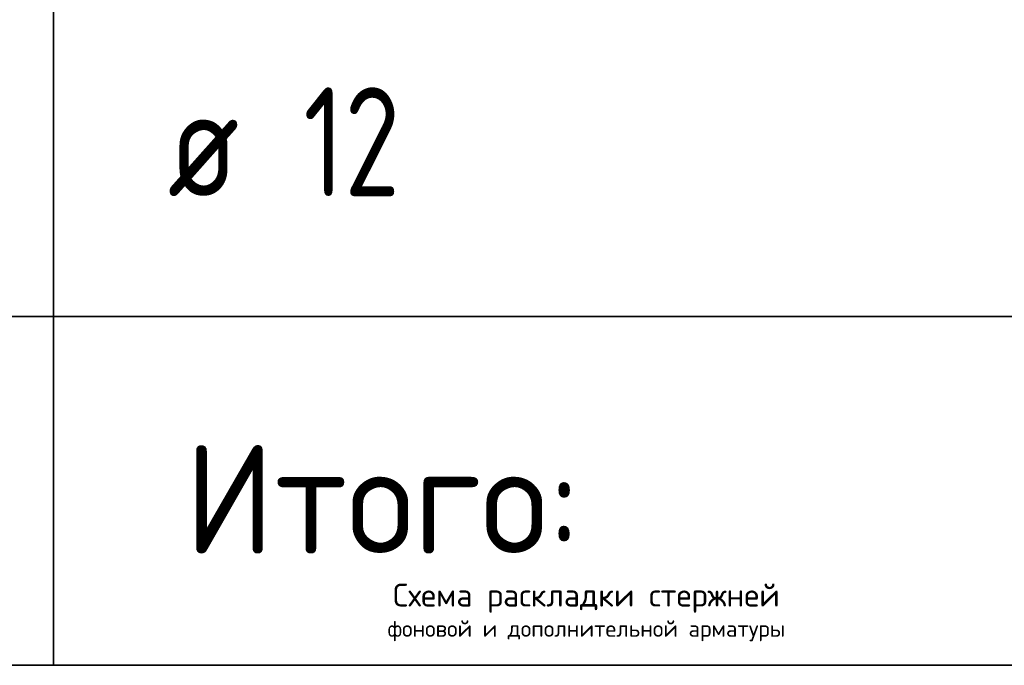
# Model space of a CAD drawing. Header units: metres. Extents: x -38 to 97, y -15 to 21.
# Tile 182 of 222: x 75.34 to 77.6, y 8.47 to 9.95. Entities that reach past the tile are written whole.
import ezdxf

# ---------------------------------------------------------------- set-up
doc = ezdxf.new("R2010")
doc.units = ezdxf.units.M
doc.styles.add('ISOCPEUR', font='txt')

msp = doc.modelspace()

# ---------------------------------------------------------------- linework, layer by layer
at = {"color": 7, "linetype": 'Continuous', "lineweight": 35, "transparency": 33554687}
for p, q in [((75.4198, 10.0717), (75.4198, 9.2717)), ((67.9198, 9.2717), (86.4198, 9.2717)), ((75.4198, 9.2717), (75.4198, 8.4717)), ((67.9198, 8.4717), (86.4198, 8.4717))]:
    msp.add_line(p, q, dxfattribs=at)
at = {"color": 7, "linetype": 'Continuous', "lineweight": 13, "transparency": 33554687}
msp.add_line((86.4198, 9.2717), (67.9198, 9.2717), dxfattribs=at)

# ---------------------------------------------------------------- texts
at = {"color": 7, "linetype": 'Continuous', "lineweight": 35, "transparency": 33554687, "char_height": 0.25, "attachment_point": 7, "style": 'ISOCPEUR'}
for s, insert, width in [('\\W0.75;12', (75.9925, 9.5467), 0.393567), ('\\W0.82;ø', (75.6817, 9.5467), 0.327205), ('\\W0.95;Итого:', (75.7194, 8.728), 1.143461)]:
    msp.add_mtext(s, dxfattribs=dict(at, insert=insert, width=width))
at = {"color": 7, "linetype": 'Continuous', "lineweight": 13, "transparency": 33554687, "insert": (76.6412, 8.6589), "char_height": 0.0525, "width": 1.232044, "attachment_point": 2, "line_spacing_factor": 0.963855}
msp.add_mtext('\\A1;{\\fISOCPEUR|i0|b0;\\H0.052500;\\W1.000000;\\C7;Схема раскладки стержней}\\P{\\fISOCPEUR|i0|b0;\\H0.037500;\\W1.000000;\\C7;фоновой и дополнительной арматуры}\\P', dxfattribs=at)
msp.add_mtext('\\A1;{\\fISOCPEUR|i0|b0;\\H0.052500;\\W1.000000;\\C7;Схема раскладки стержней}\\P{\\fISOCPEUR|i0|b0;\\H0.037500;\\W1.000000;\\C7;фоновой и дополнительной арматуры}\\P', dxfattribs=at)
msp.add_mtext('\\A1;{\\fISOCPEUR|i0|b0;\\H0.052500;\\W1.000000;\\C7;Схема раскладки стержней}\\P{\\fISOCPEUR|i0|b0;\\H0.037500;\\W1.000000;\\C7;фоновой и дополнительной арматуры}\\P', dxfattribs=at)

doc.saveas('drawing.dxf')
